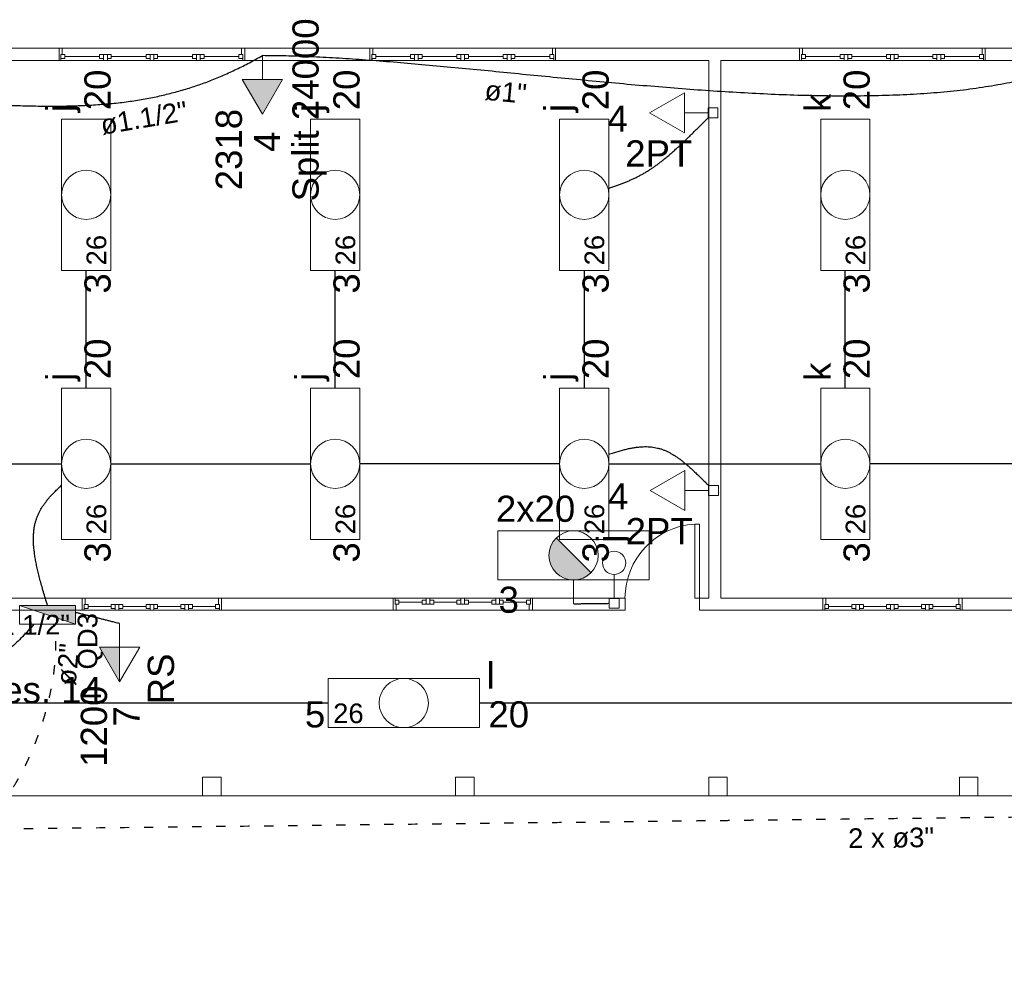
# Model space of a CAD drawing. Header units: metres. Extents: x -81 to 1042, y -541 to 334.
# Tile 99 of 130: x 825 to 836, y 216 to 226. Entities that reach past the tile are written whole.
import ezdxf

# ---------------------------------------------------------------- set-up
doc = ezdxf.new("R2010")
doc.units = ezdxf.units.M
doc.linetypes.add('DOT2', pattern=[3.175, 0, -3.175])
for name, color, linetype, lineweight in [('Arquitetura ', 134, 'Continuous', 5), ('EL-Condutos', 4, 'Continuous', 30), ('EL-Textos condutos', 7, 'Continuous', 20), ('EL-Textos pontos', 5, 'Continuous', 20), ('P-SIMBOL', 5, 'Continuous', 20)]:
    doc.layers.add(name, color=color, linetype=linetype, lineweight=lineweight)
doc.styles.add('Arial', font='arial.ttf', dxfattribs={"height": 0.025})

msp = doc.modelspace()

# ---------------------------------------------------------------- hatches: boundary and pattern name
at = {"layer": 'P-SIMBOL', "linetype": 'Continuous'}
for points in [[(827.44, 225.459), (827.657, 225.084), (827.873, 225.459)], [(830.823, 220.514), (830.804, 220.49), (830.795, 220.482), (830.789, 220.471), (830.776, 220.447), (830.771, 220.438), (830.767, 220.432), (830.765, 220.424), (830.763, 220.416), (830.758, 220.401), (830.756, 220.394), (830.753, 220.383), (830.75, 220.369), (830.749, 220.355), (830.747, 220.345), (830.746, 220.335), (830.746, 220.323), (830.747, 220.307), (830.748, 220.3), (830.75, 220.288), (830.751, 220.281), (830.752, 220.276), (830.753, 220.268), (830.755, 220.263), (830.757, 220.256), (830.76, 220.25), (830.761, 220.244), (830.763, 220.239), (830.763, 220.237), (830.765, 220.23), (830.767, 220.222), (830.769, 220.219), (830.77, 220.214), (830.773, 220.21), (830.775, 220.207), (830.777, 220.201), (830.782, 220.196), (830.786, 220.187), (830.79, 220.183), (830.792, 220.179), (830.796, 220.173), (830.797, 220.169), (830.802, 220.165), (830.806, 220.16), (830.81, 220.155), (830.817, 220.148), (830.822, 220.142), (830.826, 220.138), (830.83, 220.133), (830.838, 220.126), (830.844, 220.123), (830.85, 220.118), (830.855, 220.115), (830.858, 220.113), (830.866, 220.108), (830.87, 220.103), (830.879, 220.099), (830.884, 220.095), (830.89, 220.093), (830.894, 220.09), (830.897, 220.089), (830.901, 220.087), (830.904, 220.085), (830.916, 220.081), (830.923, 220.078), (830.927, 220.076), (830.93, 220.075), (830.932, 220.073), (830.937, 220.073), (830.94, 220.072), (830.943, 220.072), (830.948, 220.071), (830.955, 220.069), (830.963, 220.068), (830.967, 220.067), (830.973, 220.065), (831.01, 220.061)], [(831.198, 220.139), (830.823, 220.514), (831.01, 220.061)], [(831.198, 220.139), (831.188, 220.13), (831.18, 220.123), (831.168, 220.115), (831.155, 220.106), (831.15, 220.102), (831.145, 220.099), (831.141, 220.096), (831.135, 220.094), (831.118, 220.086), (831.111, 220.083), (831.097, 220.076), (831.086, 220.073), (831.077, 220.072), (831.059, 220.067), (831.051, 220.066), (831.043, 220.064), (831.01, 220.061)], [(825.643, 219.585), (825.643, 219.785), (825.041, 219.785)], [(826.118, 219.336), (826.118, 218.961), (825.902, 219.336)]]:
    msp.add_hatch(color=256, dxfattribs=at).paths.add_polyline_path(points)

# ---------------------------------------------------------------- linework, layer by layer
at = {"layer": 'Arquitetura ', "color": 7}
for p, q in [((825.466, 225.794), (822.836, 225.794)), ((825.466, 225.664), (825.466, 225.794)), ((825.498, 225.794), (825.466, 225.794)), ((825.498, 225.726), (825.498, 225.794)), ((827.433, 225.794), (827.466, 225.794)), ((827.433, 225.794), (827.433, 225.726)), ((828.816, 225.794), (827.466, 225.794)), ((827.466, 225.794), (827.466, 225.664)), ((828.816, 225.664), (828.816, 225.794)), ((828.848, 225.794), (828.816, 225.794)), ((828.848, 225.726), (828.848, 225.794)), ((830.783, 225.794), (830.816, 225.794)), ((830.783, 225.794), (830.783, 225.726)), ((833.446, 225.794), (830.816, 225.794)), ((830.816, 225.794), (830.816, 225.664)), ((833.446, 225.664), (833.446, 225.794)), ((833.478, 225.794), (833.446, 225.794)), ((833.478, 225.726), (833.478, 225.794)), ((835.413, 225.794), (835.446, 225.794)), ((835.413, 225.794), (835.413, 225.726)), ((836.796, 225.794), (835.446, 225.794)), ((835.446, 225.794), (835.446, 225.664)), ((825.486, 225.726), (825.528, 225.726)), ((825.486, 225.684), (825.486, 225.726)), ((825.486, 225.726), (825.486, 225.664)), ((825.486, 225.684), (825.528, 225.684)), ((825.528, 225.684), (825.528, 225.726)), ((825.903, 225.706), (825.528, 225.706)), ((825.903, 225.726), (825.903, 225.684)), ((825.903, 225.726), (826.028, 225.726)), ((825.903, 225.684), (825.946, 225.684)), ((825.946, 225.726), (825.946, 225.664)), ((825.986, 225.664), (825.986, 225.726)), ((826.028, 225.684), (825.986, 225.684)), ((826.028, 225.726), (826.028, 225.684)), ((826.403, 225.706), (826.028, 225.706)), ((826.403, 225.726), (826.528, 225.726)), ((826.403, 225.684), (826.403, 225.726)), ((826.446, 225.684), (826.403, 225.684)), ((826.446, 225.664), (826.446, 225.726)), ((826.486, 225.726), (826.486, 225.664)), ((826.528, 225.684), (826.486, 225.684)), ((826.528, 225.726), (826.528, 225.684)), ((826.903, 225.706), (826.528, 225.706)), ((826.903, 225.726), (826.946, 225.726)), ((826.903, 225.684), (826.903, 225.726)), ((826.903, 225.684), (826.946, 225.684)), ((826.946, 225.684), (826.946, 225.726)), ((826.946, 225.664), (826.946, 225.726)), ((826.986, 225.726), (826.946, 225.726)), ((826.986, 225.684), (826.986, 225.726)), ((827.028, 225.726), (826.986, 225.726)), ((826.986, 225.664), (826.986, 225.726)), ((827.028, 225.684), (826.986, 225.684)), ((827.028, 225.684), (827.028, 225.726)), ((827.403, 225.706), (827.028, 225.706)), ((827.403, 225.684), (827.403, 225.726)), ((827.446, 225.726), (827.403, 225.726)), ((827.446, 225.684), (827.403, 225.684)), ((827.446, 225.726), (827.433, 225.726)), ((827.446, 225.684), (827.446, 225.726)), ((827.446, 225.726), (827.446, 225.664)), ((828.836, 225.726), (828.878, 225.726)), ((828.836, 225.684), (828.836, 225.726)), ((828.836, 225.726), (828.836, 225.664)), ((828.836, 225.684), (828.878, 225.684)), ((828.878, 225.684), (828.878, 225.726)), ((829.253, 225.706), (828.878, 225.706)), ((829.253, 225.726), (829.253, 225.684)), ((829.253, 225.726), (829.378, 225.726)), ((829.253, 225.684), (829.296, 225.684)), ((829.296, 225.726), (829.296, 225.664)), ((829.336, 225.664), (829.336, 225.726)), ((829.378, 225.684), (829.336, 225.684)), ((829.378, 225.726), (829.378, 225.684)), ((829.753, 225.706), (829.378, 225.706)), ((829.753, 225.726), (829.878, 225.726)), ((829.753, 225.684), (829.753, 225.726)), ((829.796, 225.684), (829.753, 225.684)), ((829.796, 225.664), (829.796, 225.726)), ((829.836, 225.726), (829.836, 225.664)), ((829.878, 225.684), (829.836, 225.684)), ((829.878, 225.726), (829.878, 225.684)), ((830.253, 225.706), (829.878, 225.706)), ((830.253, 225.726), (830.296, 225.726)), ((830.253, 225.684), (830.253, 225.726)), ((830.253, 225.684), (830.296, 225.684)), ((830.296, 225.684), (830.296, 225.726)), ((830.296, 225.664), (830.296, 225.726)), ((830.336, 225.726), (830.296, 225.726)), ((830.336, 225.684), (830.336, 225.726)), ((830.378, 225.726), (830.336, 225.726)), ((830.336, 225.664), (830.336, 225.726)), ((830.378, 225.684), (830.336, 225.684)), ((830.378, 225.684), (830.378, 225.726)), ((830.753, 225.706), (830.378, 225.706)), ((830.753, 225.684), (830.753, 225.726)), ((830.796, 225.726), (830.753, 225.726)), ((830.796, 225.684), (830.753, 225.684)), ((830.796, 225.726), (830.783, 225.726)), ((830.796, 225.684), (830.796, 225.726)), ((830.796, 225.726), (830.796, 225.664)), ((833.466, 225.726), (833.508, 225.726)), ((833.466, 225.684), (833.466, 225.726)), ((833.466, 225.726), (833.466, 225.664)), ((833.466, 225.684), (833.508, 225.684)), ((833.508, 225.684), (833.508, 225.726)), ((833.883, 225.706), (833.508, 225.706)), ((833.883, 225.726), (833.883, 225.684)), ((833.883, 225.726), (834.008, 225.726)), ((833.883, 225.684), (833.926, 225.684)), ((833.926, 225.726), (833.926, 225.664)), ((833.966, 225.664), (833.966, 225.726)), ((834.008, 225.684), (833.966, 225.684)), ((834.008, 225.726), (834.008, 225.684)), ((834.383, 225.706), (834.008, 225.706)), ((834.383, 225.726), (834.508, 225.726)), ((834.383, 225.684), (834.383, 225.726)), ((834.426, 225.684), (834.383, 225.684)), ((834.426, 225.664), (834.426, 225.726)), ((834.466, 225.726), (834.466, 225.664)), ((834.508, 225.684), (834.466, 225.684)), ((834.508, 225.726), (834.508, 225.684)), ((834.883, 225.706), (834.508, 225.706)), ((834.883, 225.726), (834.926, 225.726)), ((834.883, 225.684), (834.883, 225.726)), ((834.883, 225.684), (834.926, 225.684)), ((834.926, 225.684), (834.926, 225.726)), ((834.926, 225.664), (834.926, 225.726)), ((834.966, 225.726), (834.926, 225.726)), ((834.966, 225.684), (834.966, 225.726)), ((835.008, 225.726), (834.966, 225.726)), ((834.966, 225.664), (834.966, 225.726)), ((835.008, 225.684), (834.966, 225.684)), ((835.008, 225.684), (835.008, 225.726)), ((835.383, 225.706), (835.008, 225.706)), ((835.383, 225.684), (835.383, 225.726)), ((835.426, 225.726), (835.383, 225.726)), ((835.426, 225.684), (835.383, 225.684)), ((835.426, 225.726), (835.413, 225.726)), ((835.426, 225.684), (835.426, 225.726)), ((835.426, 225.726), (835.426, 225.664)), ((824.416, 225.664), (825.466, 225.664)), ((825.466, 225.664), (825.486, 225.664)), ((825.946, 225.664), (825.986, 225.664)), ((826.486, 225.664), (826.446, 225.664)), ((826.986, 225.664), (826.946, 225.664)), ((827.466, 225.664), (827.446, 225.664)), ((827.466, 225.664), (828.816, 225.664)), ((828.816, 225.664), (828.836, 225.664)), ((829.296, 225.664), (829.336, 225.664)), ((829.836, 225.664), (829.796, 225.664)), ((830.336, 225.664), (830.296, 225.664)), ((830.816, 225.664), (830.796, 225.664)), ((830.816, 225.664), (832.466, 225.664)), ((832.466, 225.664), (832.466, 219.864)), ((832.596, 225.664), (833.446, 225.664)), ((832.596, 219.864), (832.596, 225.664)), ((833.446, 225.664), (833.466, 225.664)), ((833.926, 225.664), (833.966, 225.664)), ((834.466, 225.664), (834.426, 225.664)), ((834.966, 225.664), (834.926, 225.664)), ((835.446, 225.664), (835.426, 225.664)), ((835.446, 225.664), (836.796, 225.664)), ((832.316, 219.864), (832.316, 220.664)), ((832.366, 220.664), (832.316, 220.664)), ((832.366, 219.864), (832.366, 220.664)), ((825.716, 219.864), (824.416, 219.864)), ((825.716, 219.734), (825.716, 219.864)), ((825.748, 219.864), (825.716, 219.864)), ((825.748, 219.796), (825.748, 219.864)), ((827.183, 219.864), (827.216, 219.864)), ((827.183, 219.864), (827.183, 219.796)), ((829.066, 219.864), (827.216, 219.864)), ((827.216, 219.864), (827.216, 219.734)), ((829.066, 219.734), (829.066, 219.864)), ((829.066, 219.864), (829.086, 219.864)), ((829.086, 219.801), (829.086, 219.864)), ((829.086, 219.844), (829.086, 219.801)), ((829.086, 219.844), (829.128, 219.844)), ((829.128, 219.844), (829.128, 219.801)), ((829.378, 219.844), (829.378, 219.801)), ((829.378, 219.844), (829.421, 219.844)), ((829.421, 219.864), (829.421, 219.801)), ((829.421, 219.864), (829.461, 219.864)), ((829.421, 219.844), (829.421, 219.801)), ((829.461, 219.864), (829.461, 219.801)), ((829.461, 219.844), (829.461, 219.801)), ((829.503, 219.844), (829.461, 219.844)), ((829.503, 219.844), (829.503, 219.801)), ((829.753, 219.844), (829.796, 219.844)), ((829.753, 219.801), (829.753, 219.844)), ((829.796, 219.864), (829.836, 219.864)), ((829.796, 219.801), (829.796, 219.864)), ((829.836, 219.864), (829.836, 219.801)), ((829.836, 219.844), (829.878, 219.844)), ((829.878, 219.844), (829.878, 219.801)), ((830.128, 219.844), (830.171, 219.844)), ((830.128, 219.801), (830.128, 219.844)), ((830.171, 219.864), (830.171, 219.801)), ((830.211, 219.864), (830.171, 219.864)), ((830.211, 219.801), (830.211, 219.864)), ((830.253, 219.844), (830.211, 219.844)), ((830.253, 219.801), (830.253, 219.844)), ((830.503, 219.844), (830.503, 219.801)), ((830.546, 219.844), (830.503, 219.844)), ((830.546, 219.801), (830.546, 219.864)), ((830.566, 219.864), (830.546, 219.864)), ((830.546, 219.844), (830.546, 219.801)), ((831.566, 219.864), (830.566, 219.864)), ((830.566, 219.864), (830.566, 219.734)), ((831.566, 219.734), (831.566, 219.864)), ((832.366, 219.864), (832.316, 219.864)), ((832.466, 219.864), (832.366, 219.864)), ((832.366, 219.864), (832.366, 219.734)), ((833.696, 219.864), (832.596, 219.864)), ((833.696, 219.734), (833.696, 219.864)), ((833.728, 219.864), (833.696, 219.864)), ((833.728, 219.796), (833.728, 219.864)), ((835.163, 219.864), (835.196, 219.864)), ((835.163, 219.864), (835.163, 219.796)), ((837.046, 219.864), (835.196, 219.864)), ((835.196, 219.864), (835.196, 219.734)), ((825.736, 219.796), (825.778, 219.796)), ((825.736, 219.754), (825.736, 219.796)), ((825.736, 219.796), (825.736, 219.734)), ((825.736, 219.754), (825.778, 219.754)), ((825.778, 219.754), (825.778, 219.796)), ((826.028, 219.776), (825.778, 219.776)), ((826.028, 219.796), (826.028, 219.754)), ((826.028, 219.796), (826.153, 219.796)), ((826.028, 219.754), (826.071, 219.754)), ((826.071, 219.796), (826.071, 219.734)), ((826.111, 219.734), (826.111, 219.796)), ((826.153, 219.754), (826.111, 219.754)), ((826.153, 219.796), (826.153, 219.754)), ((826.403, 219.776), (826.153, 219.776)), ((826.403, 219.796), (826.528, 219.796)), ((826.403, 219.754), (826.403, 219.796)), ((826.446, 219.754), (826.403, 219.754)), ((826.446, 219.734), (826.446, 219.796)), ((826.486, 219.796), (826.486, 219.734)), ((826.528, 219.754), (826.486, 219.754)), ((826.528, 219.796), (826.528, 219.754)), ((826.778, 219.776), (826.528, 219.776)), ((826.778, 219.796), (826.821, 219.796)), ((826.778, 219.754), (826.778, 219.796)), ((826.778, 219.754), (826.821, 219.754)), ((826.821, 219.754), (826.821, 219.796)), ((826.821, 219.734), (826.821, 219.796)), ((826.861, 219.796), (826.821, 219.796)), ((826.861, 219.754), (826.861, 219.796)), ((826.903, 219.796), (826.861, 219.796)), ((826.861, 219.734), (826.861, 219.796)), ((826.903, 219.754), (826.861, 219.754)), ((826.903, 219.754), (826.903, 219.796)), ((827.153, 219.776), (826.903, 219.776)), ((827.153, 219.754), (827.153, 219.796)), ((827.196, 219.796), (827.153, 219.796)), ((827.196, 219.754), (827.153, 219.754)), ((827.196, 219.796), (827.183, 219.796)), ((827.196, 219.754), (827.196, 219.796)), ((827.196, 219.796), (827.196, 219.734)), ((829.086, 219.801), (829.128, 219.801)), ((829.086, 219.801), (829.098, 219.801)), ((829.098, 219.734), (829.098, 219.801)), ((829.128, 219.821), (829.378, 219.821)), ((829.378, 219.801), (829.421, 219.801)), ((829.421, 219.801), (829.461, 219.801)), ((829.503, 219.801), (829.461, 219.801)), ((829.503, 219.821), (829.753, 219.821)), ((829.878, 219.801), (829.753, 219.801)), ((829.878, 219.821), (830.128, 219.821)), ((830.253, 219.801), (830.128, 219.801)), ((830.253, 219.821), (830.503, 219.821)), ((830.546, 219.801), (830.503, 219.801)), ((830.533, 219.801), (830.533, 219.734)), ((833.716, 219.796), (833.758, 219.796)), ((833.716, 219.754), (833.716, 219.796)), ((833.716, 219.796), (833.716, 219.734)), ((833.716, 219.754), (833.758, 219.754)), ((833.758, 219.754), (833.758, 219.796)), ((834.008, 219.776), (833.758, 219.776)), ((834.008, 219.796), (834.008, 219.754)), ((834.008, 219.796), (834.133, 219.796)), ((834.008, 219.754), (834.051, 219.754)), ((834.051, 219.796), (834.051, 219.734)), ((834.091, 219.734), (834.091, 219.796)), ((834.133, 219.754), (834.091, 219.754)), ((834.133, 219.796), (834.133, 219.754)), ((834.383, 219.776), (834.133, 219.776)), ((834.383, 219.796), (834.508, 219.796)), ((834.383, 219.754), (834.383, 219.796)), ((834.426, 219.754), (834.383, 219.754)), ((834.426, 219.734), (834.426, 219.796)), ((834.466, 219.796), (834.466, 219.734)), ((834.508, 219.754), (834.466, 219.754)), ((834.508, 219.796), (834.508, 219.754)), ((834.758, 219.776), (834.508, 219.776)), ((834.758, 219.796), (834.801, 219.796)), ((834.758, 219.754), (834.758, 219.796)), ((834.758, 219.754), (834.801, 219.754)), ((834.801, 219.754), (834.801, 219.796)), ((834.801, 219.734), (834.801, 219.796)), ((834.841, 219.796), (834.801, 219.796)), ((834.841, 219.754), (834.841, 219.796)), ((834.883, 219.796), (834.841, 219.796)), ((834.841, 219.734), (834.841, 219.796)), ((834.883, 219.754), (834.841, 219.754)), ((834.883, 219.754), (834.883, 219.796)), ((835.133, 219.776), (834.883, 219.776)), ((835.133, 219.754), (835.133, 219.796)), ((835.176, 219.796), (835.133, 219.796)), ((835.176, 219.754), (835.133, 219.754)), ((835.176, 219.796), (835.163, 219.796)), ((835.176, 219.754), (835.176, 219.796)), ((835.176, 219.796), (835.176, 219.734)), ((824.186, 219.734), (825.716, 219.734)), ((825.716, 219.734), (825.736, 219.734)), ((826.071, 219.734), (826.111, 219.734)), ((826.486, 219.734), (826.446, 219.734)), ((826.861, 219.734), (826.821, 219.734)), ((827.216, 219.734), (827.196, 219.734)), ((827.216, 219.734), (829.066, 219.734)), ((829.098, 219.734), (829.066, 219.734)), ((830.533, 219.734), (830.566, 219.734)), ((830.566, 219.734), (831.566, 219.734)), ((832.366, 219.734), (833.696, 219.734)), ((833.696, 219.734), (833.716, 219.734)), ((834.051, 219.734), (834.091, 219.734)), ((834.466, 219.734), (834.426, 219.734)), ((834.841, 219.734), (834.801, 219.734)), ((835.196, 219.734), (835.176, 219.734)), ((835.196, 219.734), (837.046, 219.734)), ((827.213, 217.934), (827.013, 217.934)), ((827.013, 217.934), (827.013, 217.734)), ((827.213, 217.734), (827.213, 217.934)), ((829.938, 217.934), (829.738, 217.934)), ((829.738, 217.934), (829.738, 217.734)), ((829.938, 217.734), (829.938, 217.934)), ((832.666, 217.934), (832.466, 217.934)), ((832.466, 217.934), (832.466, 217.734)), ((832.666, 217.734), (832.666, 217.934)), ((835.368, 217.934), (835.168, 217.934)), ((835.168, 217.934), (835.168, 217.734)), ((835.368, 217.734), (835.368, 217.934)), ((827.013, 217.734), (827.213, 217.734)), ((829.738, 217.734), (829.938, 217.734)), ((832.466, 217.734), (832.666, 217.734)), ((835.168, 217.734), (835.368, 217.734))]:
    msp.add_line(p, q, dxfattribs=at)
at = {"layer": 'Arquitetura ', "color": 8}
for p, q in [((825.466, 225.794), (827.466, 225.794)), ((828.816, 225.794), (830.816, 225.794)), ((833.446, 225.794), (835.446, 225.794)), ((827.466, 225.664), (825.466, 225.664)), ((830.816, 225.664), (828.816, 225.664)), ((835.446, 225.664), (833.446, 225.664)), ((825.716, 219.864), (827.216, 219.864)), ((829.066, 219.864), (830.566, 219.864)), ((833.696, 219.864), (835.196, 219.864)), ((827.216, 219.734), (825.716, 219.734)), ((830.566, 219.734), (829.066, 219.734)), ((835.196, 219.734), (833.696, 219.734)), ((824.486, 217.734), (827.013, 217.734)), ((827.213, 217.734), (829.738, 217.734)), ((829.938, 217.734), (832.466, 217.734)), ((832.666, 217.734), (835.168, 217.734)), ((835.368, 217.734), (837.873, 217.734))]:
    msp.add_line(p, q, dxfattribs=at)
msp.add_arc((832.366, 219.864), 0.802, 93.6474, 180, dxfattribs=at)
at = {"layer": 'EL-Condutos', "linetype": 'Continuous'}
for points in [[(820.224, 225.723), (820.699, 225.658), (821.15, 225.596), (821.578, 225.538), (821.984, 225.485), (822.369, 225.435), (822.733, 225.389), (823.078, 225.347), (823.404, 225.309), (823.712, 225.276), (824.004, 225.247), (824.28, 225.223), (824.54, 225.203), (824.787, 225.188), (825.02, 225.177), (825.24, 225.172), (825.45, 225.171), (825.648, 225.175), (825.837, 225.184), (826.016, 225.198), (826.188, 225.217), (826.352, 225.242), (826.511, 225.272), (826.663, 225.308), (826.812, 225.349), (826.957, 225.395), (827.099, 225.447), (827.239, 225.505), (827.378, 225.569), (827.517, 225.639), (827.657, 225.715)], [(836.584, 225.709), (836.381, 225.618), (836.161, 225.54), (835.927, 225.473), (835.678, 225.417), (835.416, 225.372), (835.143, 225.336), (834.858, 225.31), (834.563, 225.292), (834.259, 225.282), (833.947, 225.279), (833.629, 225.282), (833.304, 225.291), (832.975, 225.306), (832.642, 225.325), (832.306, 225.347), (831.969, 225.374), (831.631, 225.402), (831.294, 225.433), (830.958, 225.465), (830.624, 225.497), (830.294, 225.53), (829.969, 225.562), (829.649, 225.592), (829.336, 225.621), (829.031, 225.647), (828.734, 225.67), (828.448, 225.689), (828.172, 225.703), (827.908, 225.712), (827.657, 225.715)], [(831.39, 224.287), (831.433, 224.301), (831.474, 224.315), (831.514, 224.329), (831.553, 224.344), (831.59, 224.359), (831.626, 224.375), (831.66, 224.391), (831.694, 224.407), (831.728, 224.425), (831.76, 224.442), (831.792, 224.461), (831.824, 224.481), (831.855, 224.501), (831.886, 224.523), (831.917, 224.545), (831.948, 224.569), (831.979, 224.593), (832.011, 224.619), (832.043, 224.646), (832.076, 224.675), (832.109, 224.705), (832.143, 224.736), (832.178, 224.769), (832.215, 224.803), (832.252, 224.839), (832.291, 224.877), (832.331, 224.917), (832.373, 224.958), (832.416, 225.001), (832.461, 225.046)], [(825.758, 222.129), (825.758, 222.178), (825.758, 222.225), (825.758, 222.271), (825.758, 222.317), (825.758, 222.361), (825.758, 222.404), (825.758, 222.446), (825.758, 222.487), (825.758, 222.528), (825.758, 222.568), (825.758, 222.608), (825.758, 222.647), (825.758, 222.686), (825.758, 222.725), (825.758, 222.764), (825.758, 222.802), (825.758, 222.841), (825.758, 222.88), (825.758, 222.919), (825.758, 222.959), (825.758, 222.999), (825.758, 223.04), (825.758, 223.081), (825.758, 223.123), (825.758, 223.167), (825.758, 223.211), (825.758, 223.256), (825.758, 223.302), (825.758, 223.35), (825.758, 223.399)], [(828.441, 222.129), (828.441, 222.178), (828.441, 222.225), (828.441, 222.271), (828.441, 222.317), (828.441, 222.361), (828.441, 222.404), (828.441, 222.446), (828.441, 222.487), (828.441, 222.528), (828.441, 222.568), (828.441, 222.608), (828.441, 222.647), (828.441, 222.686), (828.441, 222.725), (828.441, 222.764), (828.441, 222.802), (828.441, 222.841), (828.441, 222.88), (828.441, 222.919), (828.441, 222.959), (828.441, 222.999), (828.441, 223.04), (828.441, 223.081), (828.441, 223.123), (828.441, 223.167), (828.441, 223.211), (828.441, 223.256), (828.441, 223.302), (828.441, 223.35), (828.441, 223.399)], [(831.125, 223.399), (831.125, 223.35), (831.125, 223.302), (831.125, 223.256), (831.125, 223.211), (831.125, 223.167), (831.125, 223.123), (831.125, 223.081), (831.125, 223.04), (831.125, 222.999), (831.125, 222.959), (831.125, 222.919), (831.125, 222.88), (831.125, 222.841), (831.125, 222.802), (831.125, 222.764), (831.125, 222.725), (831.125, 222.686), (831.125, 222.647), (831.125, 222.608), (831.125, 222.568), (831.125, 222.528), (831.125, 222.487), (831.125, 222.446), (831.125, 222.404), (831.125, 222.361), (831.125, 222.317), (831.125, 222.271), (831.125, 222.225), (831.125, 222.178), (831.125, 222.129)], [(833.938, 222.129), (833.938, 222.178), (833.938, 222.225), (833.938, 222.271), (833.938, 222.317), (833.938, 222.361), (833.938, 222.404), (833.938, 222.446), (833.938, 222.487), (833.938, 222.528), (833.938, 222.568), (833.938, 222.608), (833.938, 222.647), (833.938, 222.686), (833.938, 222.725), (833.938, 222.764), (833.938, 222.802), (833.938, 222.841), (833.938, 222.88), (833.938, 222.919), (833.938, 222.959), (833.938, 222.999), (833.938, 223.04), (833.938, 223.081), (833.938, 223.123), (833.938, 223.167), (833.938, 223.211), (833.938, 223.256), (833.938, 223.302), (833.938, 223.35), (833.938, 223.399)], [(831.389, 221.416), (831.441, 221.433), (831.49, 221.448), (831.537, 221.461), (831.582, 221.472), (831.625, 221.482), (831.666, 221.489), (831.705, 221.494), (831.743, 221.497), (831.779, 221.499), (831.814, 221.498), (831.848, 221.495), (831.881, 221.491), (831.913, 221.484), (831.945, 221.476), (831.975, 221.465), (832.006, 221.453), (832.036, 221.439), (832.066, 221.422), (832.096, 221.404), (832.126, 221.384), (832.157, 221.362), (832.187, 221.338), (832.219, 221.312), (832.251, 221.285), (832.284, 221.255), (832.318, 221.224), (832.353, 221.19), (832.389, 221.155), (832.427, 221.118), (832.466, 221.079)], [(823.208, 221.314), (823.312, 221.314), (823.41, 221.314), (823.503, 221.314), (823.59, 221.314), (823.674, 221.314), (823.753, 221.314), (823.829, 221.314), (823.901, 221.314), (823.971, 221.314), (824.038, 221.314), (824.103, 221.314), (824.167, 221.314), (824.229, 221.314), (824.29, 221.314), (824.351, 221.314), (824.412, 221.314), (824.474, 221.314), (824.536, 221.314), (824.599, 221.314), (824.665, 221.314), (824.732, 221.314), (824.801, 221.314), (824.874, 221.314), (824.949, 221.314), (825.029, 221.314), (825.112, 221.314), (825.2, 221.314), (825.293, 221.314), (825.391, 221.314), (825.495, 221.314)], [(826.025, 221.314), (826.122, 221.314), (826.214, 221.314), (826.301, 221.314), (826.383, 221.314), (826.461, 221.314), (826.536, 221.314), (826.607, 221.314), (826.675, 221.314), (826.741, 221.314), (826.804, 221.314), (826.865, 221.314), (826.925, 221.314), (826.984, 221.314), (827.042, 221.314), (827.1, 221.314), (827.157, 221.314), (827.215, 221.314), (827.274, 221.314), (827.334, 221.314), (827.395, 221.314), (827.458, 221.314), (827.524, 221.314), (827.592, 221.314), (827.663, 221.314), (827.738, 221.314), (827.816, 221.314), (827.899, 221.314), (827.985, 221.314), (828.077, 221.314), (828.174, 221.314)], [(830.858, 221.314), (830.761, 221.314), (830.669, 221.314), (830.582, 221.314), (830.499, 221.314), (830.421, 221.314), (830.347, 221.314), (830.275, 221.314), (830.207, 221.314), (830.142, 221.314), (830.079, 221.314), (830.017, 221.314), (829.957, 221.314), (829.899, 221.314), (829.841, 221.314), (829.783, 221.314), (829.725, 221.314), (829.667, 221.314), (829.609, 221.314), (829.549, 221.314), (829.487, 221.314), (829.424, 221.314), (829.359, 221.314), (829.291, 221.314), (829.219, 221.314), (829.145, 221.314), (829.067, 221.314), (828.984, 221.314), (828.897, 221.314), (828.805, 221.314), (828.708, 221.314)], [(831.388, 221.314), (831.492, 221.314), (831.59, 221.314), (831.683, 221.314), (831.77, 221.314), (831.854, 221.314), (831.933, 221.314), (832.009, 221.314), (832.081, 221.314), (832.151, 221.314), (832.218, 221.314), (832.283, 221.314), (832.347, 221.314), (832.409, 221.314), (832.47, 221.314), (832.531, 221.314), (832.592, 221.314), (832.654, 221.314), (832.716, 221.314), (832.779, 221.314), (832.845, 221.314), (832.912, 221.314), (832.981, 221.314), (833.054, 221.314), (833.129, 221.314), (833.209, 221.314), (833.292, 221.314), (833.38, 221.314), (833.473, 221.314), (833.571, 221.314), (833.675, 221.314)], [(836.354, 221.314), (836.257, 221.314), (836.165, 221.314), (836.079, 221.314), (835.996, 221.314), (835.918, 221.314), (835.843, 221.314), (835.772, 221.314), (835.704, 221.314), (835.638, 221.314), (835.575, 221.314), (835.514, 221.314), (835.454, 221.314), (835.395, 221.314), (835.337, 221.314), (835.28, 221.314), (835.222, 221.314), (835.164, 221.314), (835.105, 221.314), (835.045, 221.314), (834.984, 221.314), (834.921, 221.314), (834.855, 221.314), (834.787, 221.314), (834.716, 221.314), (834.641, 221.314), (834.563, 221.314), (834.481, 221.314), (834.394, 221.314), (834.302, 221.314), (834.205, 221.314)], [(825.342, 219.785), (825.319, 219.861), (825.297, 219.934), (825.277, 220.003), (825.259, 220.069), (825.244, 220.131), (825.23, 220.19), (825.218, 220.246), (825.208, 220.3), (825.201, 220.351), (825.195, 220.399), (825.191, 220.445), (825.19, 220.489), (825.19, 220.53), (825.192, 220.57), (825.196, 220.609), (825.202, 220.645), (825.21, 220.681), (825.221, 220.715), (825.233, 220.748), (825.247, 220.78), (825.262, 220.811), (825.28, 220.841), (825.3, 220.872), (825.322, 220.901), (825.345, 220.931), (825.371, 220.961), (825.398, 220.99), (825.428, 221.02), (825.459, 221.051), (825.492, 221.082)], [(831.011, 219.804), (831.03, 219.805), (831.048, 219.805), (831.065, 219.805), (831.082, 219.805), (831.097, 219.806), (831.111, 219.806), (831.125, 219.806), (831.137, 219.806), (831.15, 219.806), (831.161, 219.806), (831.173, 219.807), (831.183, 219.807), (831.194, 219.807), (831.204, 219.807), (831.214, 219.807), (831.224, 219.807), (831.234, 219.807), (831.244, 219.808), (831.254, 219.808), (831.265, 219.808), (831.275, 219.808), (831.286, 219.808), (831.297, 219.808), (831.309, 219.808), (831.321, 219.809), (831.334, 219.809), (831.348, 219.809), (831.362, 219.809), (831.377, 219.809), (831.393, 219.81)], [(826.118, 219.591), (826.094, 219.597), (826.07, 219.603), (826.048, 219.608), (826.026, 219.614), (826.006, 219.619), (825.986, 219.624), (825.967, 219.629), (825.949, 219.634), (825.931, 219.638), (825.914, 219.642), (825.898, 219.646), (825.882, 219.65), (825.867, 219.654), (825.852, 219.658), (825.838, 219.661), (825.824, 219.665), (825.811, 219.668), (825.797, 219.672), (825.784, 219.675), (825.771, 219.678), (825.759, 219.681), (825.746, 219.685), (825.733, 219.688), (825.721, 219.691), (825.708, 219.694), (825.696, 219.697), (825.683, 219.701), (825.67, 219.704), (825.656, 219.707), (825.643, 219.71)], [(825.194, 219.586), (825.133, 219.515), (825.071, 219.448), (825.007, 219.385), (824.941, 219.326), (824.873, 219.27), (824.804, 219.218), (824.732, 219.17), (824.658, 219.125), (824.582, 219.083), (824.503, 219.044), (824.422, 219.008), (824.339, 218.975), (824.252, 218.945), (824.163, 218.918), (824.071, 218.893), (823.976, 218.87), (823.878, 218.85), (823.776, 218.831), (823.671, 218.815), (823.563, 218.801), (823.451, 218.788), (823.335, 218.777), (823.216, 218.768), (823.093, 218.76), (822.965, 218.753), (822.834, 218.748), (822.699, 218.744), (822.559, 218.74), (822.414, 218.738), (822.266, 218.736)], [(828.366, 218.734), (828.092, 218.734), (827.832, 218.734), (827.586, 218.734), (827.352, 218.734), (827.13, 218.734), (826.918, 218.734), (826.716, 218.734), (826.523, 218.734), (826.336, 218.734), (826.156, 218.734), (825.982, 218.734), (825.811, 218.734), (825.644, 218.734), (825.478, 218.734), (825.314, 218.734), (825.15, 218.734), (824.985, 218.734), (824.817, 218.734), (824.647, 218.734), (824.472, 218.734), (824.292, 218.734), (824.105, 218.734), (823.912, 218.734), (823.71, 218.734), (823.498, 218.734), (823.276, 218.734), (823.043, 218.734), (822.796, 218.734), (822.536, 218.734), (822.262, 218.734)], [(836.097, 218.734), (835.823, 218.734), (835.563, 218.734), (835.317, 218.734), (835.083, 218.734), (834.861, 218.734), (834.65, 218.734), (834.447, 218.734), (834.254, 218.734), (834.067, 218.734), (833.887, 218.734), (833.713, 218.734), (833.542, 218.734), (833.375, 218.734), (833.209, 218.734), (833.045, 218.734), (832.881, 218.734), (832.716, 218.734), (832.548, 218.734), (832.378, 218.734), (832.203, 218.734), (832.023, 218.734), (831.837, 218.734), (831.643, 218.734), (831.441, 218.734), (831.229, 218.734), (831.007, 218.734), (830.774, 218.734), (830.527, 218.734), (830.268, 218.734), (829.993, 218.734)]]:
    msp.add_spline(points, degree=3, dxfattribs=at)
at = {"layer": 'EL-Condutos', "linetype": 'DOT2', "ltscale": 0.05}
for points in [[(824.826, 217.622), (824.869, 217.676), (824.91, 217.732), (824.95, 217.791), (824.989, 217.853), (825.026, 217.916), (825.062, 217.981), (825.097, 218.048), (825.129, 218.116), (825.161, 218.185), (825.191, 218.256), (825.219, 218.327), (825.246, 218.399), (825.271, 218.471), (825.294, 218.544), (825.316, 218.617), (825.336, 218.689), (825.354, 218.762), (825.37, 218.834), (825.384, 218.905), (825.397, 218.975), (825.408, 219.044), (825.416, 219.112), (825.423, 219.178), (825.428, 219.243), (825.431, 219.306), (825.432, 219.366), (825.43, 219.425), (825.427, 219.481), (825.421, 219.534), (825.413, 219.585)], [(824.829, 217.377), (825.978, 217.391), (827, 217.403), (827.904, 217.413), (828.699, 217.423), (829.394, 217.431), (829.998, 217.438), (830.521, 217.444), (830.971, 217.449), (831.358, 217.454), (831.692, 217.458), (831.98, 217.461), (832.233, 217.464), (832.459, 217.467), (832.668, 217.469), (832.868, 217.472), (833.07, 217.474), (833.282, 217.476), (833.513, 217.479), (833.773, 217.482), (834.07, 217.486), (834.415, 217.49), (834.815, 217.494), (835.28, 217.5), (835.82, 217.506), (836.443, 217.514), (837.159, 217.522), (837.977, 217.532), (838.906, 217.543), (839.955, 217.555), (841.133, 217.569)], [(832.726, 210.32), (833.113, 210.654), (833.476, 210.967), (833.817, 211.261), (834.138, 211.538), (834.44, 211.798), (834.725, 212.044), (834.995, 212.276), (835.251, 212.497), (835.495, 212.707), (835.729, 212.909), (835.954, 213.104), (836.173, 213.292), (836.387, 213.476), (836.597, 213.658), (836.806, 213.838), (837.014, 214.018), (837.225, 214.199), (837.439, 214.384), (837.659, 214.573), (837.885, 214.768), (838.12, 214.971), (838.365, 215.182), (838.622, 215.404), (838.894, 215.638), (839.18, 215.885), (839.484, 216.147), (839.807, 216.425), (840.15, 216.721), (840.516, 217.037), (840.906, 217.373)]]:
    msp.add_spline(points, degree=3, dxfattribs=at)
at = {"layer": 'P-SIMBOL'}
for p, q in [((827.657, 225.459), (827.657, 225.715)), ((827.657, 225.084), (827.44, 225.459)), ((827.44, 225.459), (827.873, 225.459)), ((827.873, 225.459), (827.657, 225.084)), ((831.829, 225.098), (832.204, 225.315)), ((832.204, 225.315), (832.204, 224.882)), ((832.46, 225.045), (832.46, 225.151)), ((832.46, 225.151), (832.566, 225.151)), ((832.566, 225.151), (832.566, 225.045)), ((832.204, 224.882), (831.829, 225.098)), ((832.204, 225.098), (832.46, 225.098)), ((832.566, 225.045), (832.46, 225.045)), ((825.493, 223.398), (825.493, 225.03)), ((825.493, 225.03), (826.023, 225.03)), ((826.023, 223.398), (826.023, 225.03)), ((828.176, 223.398), (828.176, 225.03)), ((828.176, 225.03), (828.706, 225.03)), ((828.706, 223.398), (828.706, 225.03)), ((830.86, 223.398), (830.86, 225.03)), ((830.86, 225.03), (831.39, 225.03)), ((831.39, 223.398), (831.39, 225.03)), ((833.673, 223.398), (833.673, 225.03)), ((833.673, 225.03), (834.203, 225.03)), ((834.203, 223.398), (834.203, 225.03)), ((825.493, 223.398), (826.023, 223.398)), ((828.176, 223.398), (828.706, 223.398)), ((830.86, 223.398), (831.39, 223.398)), ((833.673, 223.398), (834.203, 223.398)), ((825.493, 220.498), (825.493, 222.13)), ((825.493, 222.13), (826.023, 222.13)), ((826.023, 220.498), (826.023, 222.13)), ((828.176, 220.498), (828.176, 222.13)), ((828.176, 222.13), (828.706, 222.13)), ((828.706, 220.498), (828.706, 222.13)), ((830.86, 220.498), (830.86, 222.13)), ((830.86, 222.13), (831.39, 222.13)), ((831.39, 220.498), (831.39, 222.13)), ((833.673, 220.498), (833.673, 222.13)), ((833.673, 222.13), (834.203, 222.13)), ((834.203, 220.498), (834.203, 222.13)), ((831.834, 221.026), (832.209, 221.243)), ((832.209, 221.243), (832.209, 220.81)), ((832.209, 220.81), (831.834, 221.026)), ((832.209, 221.026), (832.465, 221.026)), ((832.465, 220.973), (832.465, 221.079)), ((832.465, 221.079), (832.571, 221.079)), ((832.571, 221.079), (832.571, 220.973)), ((832.571, 220.973), (832.465, 220.973)), ((830.194, 220.061), (830.194, 220.591)), ((831.826, 220.591), (830.194, 220.591)), ((831.826, 220.061), (831.826, 220.591)), ((825.493, 220.498), (826.023, 220.498)), ((828.176, 220.498), (828.706, 220.498)), ((831.198, 220.139), (830.823, 220.514)), ((830.86, 220.498), (831.39, 220.498)), ((833.673, 220.498), (834.203, 220.498)), ((831.826, 220.061), (830.194, 220.061)), ((831.01, 219.804), (831.01, 220.061)), ((831.447, 220.12), (831.447, 219.863)), ((831.394, 219.863), (831.5, 219.863)), ((831.394, 219.757), (831.394, 219.863)), ((831.5, 219.863), (831.5, 219.757)), ((825.643, 219.785), (825.041, 219.785)), ((825.041, 219.585), (825.041, 219.785)), ((825.643, 219.585), (825.041, 219.785)), ((825.643, 219.585), (825.643, 219.785)), ((831.5, 219.757), (831.394, 219.757)), ((825.643, 219.585), (825.041, 219.585)), ((826.118, 219.336), (826.118, 219.592)), ((826.118, 218.961), (825.902, 219.336)), ((825.902, 219.336), (826.335, 219.336)), ((826.118, 218.961), (826.118, 219.336)), ((826.335, 219.336), (826.118, 218.961)), ((828.364, 218.999), (829.996, 218.999)), ((828.364, 218.999), (828.364, 218.469)), ((829.996, 218.999), (829.996, 218.469)), ((828.364, 218.469), (829.996, 218.469))]:
    msp.add_line(p, q, dxfattribs=at)
for centre, radius in [((825.758, 224.214), 0.265), ((828.441, 224.214), 0.265), ((831.125, 224.214), 0.265), ((833.938, 224.214), 0.265), ((825.758, 221.314), 0.265), ((828.441, 221.314), 0.265), ((831.125, 221.314), 0.265), ((833.938, 221.314), 0.265), ((831.01, 220.326), 0.265), ((831.447, 220.245), 0.125), ((829.18, 218.734), 0.265)]:
    msp.add_circle(centre, radius, dxfattribs=at)

# ---------------------------------------------------------------- texts
at = {"layer": 'EL-Textos condutos', "char_height": 0.2118, "attachment_point": 8, "line_spacing_factor": 0.798, "style": 'Arial'}
for s, insert, width, rotation in [('ø1"', (830.268, 225.213), 0.76248, 354.4022), ('ø1.1/2"', (826.399, 224.934), 1.77912, 9.6142), ('ø1 1/2"', (825.114, 219.465), 1.77912, 0.5959), ('ø2"', (825.669, 219.141), 0.76248, 84.878), ('2 x ø3"', (834.433, 217.17), 1.77912, 0.6704)]:
    msp.add_mtext(s, dxfattribs=dict(at, insert=insert, width=width, rotation=rotation))
at = {"layer": 'EL-Textos pontos', "rotation": 90.0002, "line_spacing_factor": 0.798, "style": 'Arial'}
for s, insert, char_height, width, attachment_point in [('Split 24000', (828.348, 225.13), 0.2824, 3.72768, 8), ('20', (826.025, 225.126), 0.2824, 0.67776, 7), ('20', (828.708, 225.126), 0.2824, 0.67776, 7), ('20', (831.392, 225.126), 0.2824, 0.67776, 7), ('20', (834.205, 225.126), 0.2824, 0.67776, 7), ('k', (833.782, 225.108), 0.282, 0.33888, 7), ('j', (825.695, 225.108), 0.282, 0.33888, 7), ('j', (828.378, 225.108), 0.282, 0.33888, 7), ('j', (831.062, 225.108), 0.282, 0.33888, 7), ('2318', (827.44, 224.702), 0.2824, 1.35552, 8), ('4', (827.848, 224.787), 0.282, 0.33888, 8), ('3', (826.025, 223.149), 0.282, 0.33888, 7), ('3', (828.708, 223.149), 0.282, 0.33888, 7), ('3', (831.392, 223.149), 0.282, 0.33888, 7), ('3', (834.205, 223.149), 0.282, 0.33888, 7), ('20', (826.025, 222.226), 0.2824, 0.67776, 7), ('20', (828.708, 222.226), 0.2824, 0.67776, 7), ('20', (831.392, 222.226), 0.2824, 0.67776, 7), ('20', (834.205, 222.226), 0.2824, 0.67776, 7), ('k', (833.782, 222.208), 0.282, 0.33888, 7), ('j', (825.695, 222.208), 0.282, 0.33888, 7), ('j', (828.378, 222.208), 0.282, 0.33888, 7), ('j', (831.062, 222.208), 0.282, 0.33888, 7), ('j', (831.629, 220.463), 0.282, 0.33888, 7), ('3', (826.025, 220.249), 0.282, 0.33888, 7), ('3', (828.708, 220.249), 0.282, 0.33888, 7), ('3', (831.392, 220.249), 0.282, 0.33888, 7), ('3', (834.205, 220.249), 0.282, 0.33888, 7), ('QD3', (825.936, 219.704), 0.2118, 0.76248, 9), ('RS', (826.708, 218.994), 0.2824, 0.67776, 8), ('1200', (825.986, 218.484), 0.2824, 1.35552, 8), ('7', (826.333, 218.591), 0.282, 0.33888, 8)]:
    msp.add_mtext(s, dxfattribs=dict(at, insert=insert, char_height=char_height, width=width, attachment_point=attachment_point))
at = {"layer": 'EL-Textos pontos', "line_spacing_factor": 0.798, "style": 'Arial'}
for s, insert, char_height, width, attachment_point in [('4', (831.485, 224.894), 0.282, 0.33888, 8), ('2PT', (831.928, 224.519), 0.2824, 1.01664, 8), ('4', (831.49, 220.821), 0.282, 0.33888, 8), ('2PT', (831.933, 220.446), 0.2824, 1.01664, 8), ('3', (830.421, 219.703), 0.282, 0.33888, 9), ('l', (830.073, 218.89), 0.282, 0.33888, 7), ('Des. 14', (825.248, 218.729), 0.2824, 2.37216, 8), ('5', (828.115, 218.467), 0.282, 0.33888, 7), ('20', (830.092, 218.467), 0.2824, 0.67776, 7)]:
    msp.add_mtext(s, dxfattribs=dict(at, insert=insert, char_height=char_height, width=width, attachment_point=attachment_point))
at = {"layer": 'P-SIMBOL', "char_height": 0.2118, "width": 0.50832, "attachment_point": 7, "rotation": 90.0002, "line_spacing_factor": 0.798, "style": 'Arial'}
for insert in [(825.977, 223.453), (828.66, 223.453), (831.343, 223.453), (834.157, 223.453), (825.977, 220.553), (828.66, 220.553), (831.343, 220.553), (834.157, 220.553)]:
    msp.add_mtext('26', dxfattribs=dict(at, insert=insert))
at = {"layer": 'P-SIMBOL', "line_spacing_factor": 0.798, "style": 'Arial'}
for s, insert, char_height, width, attachment_point in [('2x20', (831.028, 220.684), 0.2824, 1.35552, 9), ('26', (828.419, 218.514), 0.2118, 0.50832, 7)]:
    msp.add_mtext(s, dxfattribs=dict(at, insert=insert, char_height=char_height, width=width, attachment_point=attachment_point))

doc.saveas('drawing.dxf')
